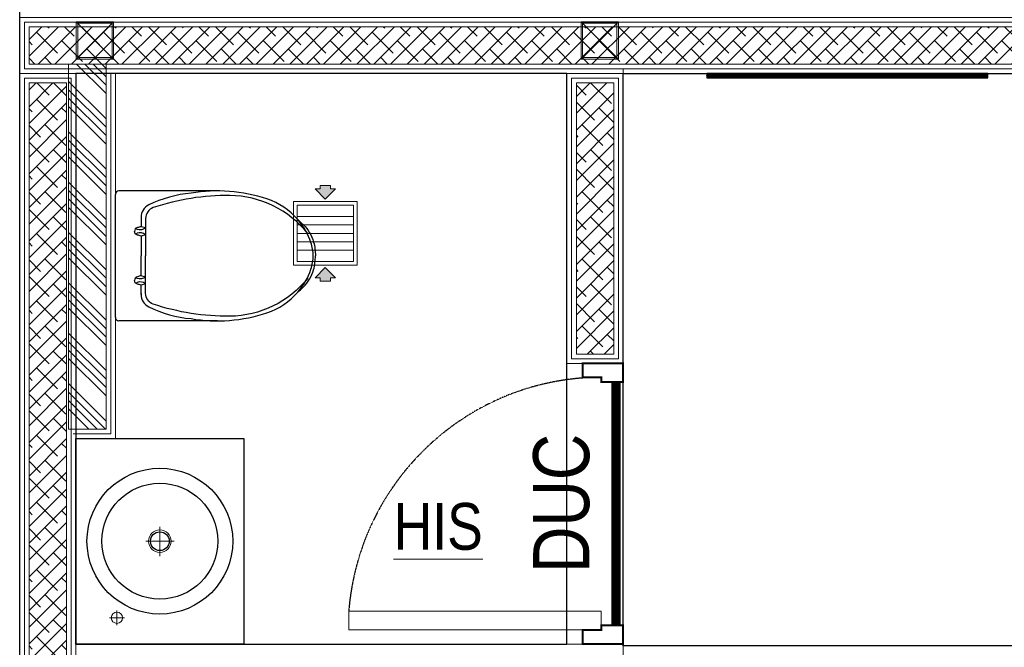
# Model space of a CAD drawing. Header units: millimetres. Extents: x -106827 to 92813, y -35754 to 7831.
# Tile 52 of 160: x -56149 to -53515, y -18326 to -16648. Entities that reach past the tile are written whole.
import ezdxf
from ezdxf.xclip import XClip

# ---------------------------------------------------------------- set-up
doc = ezdxf.new("R2010")
doc.units = ezdxf.units.MM
doc.header["$XCLIPFRAME"] = 2
doc.linetypes.add('General Arrangement Plan$1$HIDDEN', pattern=[0.375, 0.25, -0.125])
doc.layers.add('2020 HVAC EX.GRILLE & OPENING', color=7, linetype='Continuous', lineweight=15, true_color=0xfa0000)
doc.layers.add('General Arrangement Plan$1$MS', color=7, linetype='Continuous', lineweight=0, true_color=0x3c5977)
for name, color, linetype, lineweight in [('2020 HVAC TOILET DUCT TEXT', 210, 'Continuous', 9), ('General Arrangement Plan$1$A-HATCH', 15, 'Continuous', 0), ('General Arrangement Plan$1$Finishes', 5, 'Continuous', 13), ('General Arrangement Plan$1$MEI- EXISTING WALLS', 1, 'Continuous', 15), ('General Arrangement Plan$1$TXT', 6, 'Continuous', 20), ('General Arrangement Plan$1$WALL NEW', 6, 'Continuous', 13)]:
    doc.layers.add(name, color=color, linetype=linetype, lineweight=lineweight)
for name, color, linetype in [('General Arrangement Plan$1$cad-block.com', 250, 'Continuous'), ('General Arrangement Plan$1$IDS-DOOR', 45, 'Continuous'), ('IFF-35 HEAVY', 100, 'Continuous')]:
    doc.layers.add(name, color=color, linetype=linetype)
doc.styles.add('General Arrangement Plan$1$Standard', font='ARIALN.TTF')
doc.styles.get("Standard").update_dxf_attribs({"font": 'ARIALN.TTF'})

# ---------------------------------------------------------------- blocks, each defined once
blk = doc.blocks.new('General Arrangement Plan$1$A$C08D46EED')
at = {"lineweight": 0}
for p, q in [((-523.2, 710.2), (-440.8, 609.6)), ((-1219.8, 140, 0), (-1137.4, 39.4))]:
    blk.add_line(p, q, dxfattribs=at)
at = {"linetype": 'Continuous', "lineweight": 0, "const_width": 6}
blk.add_lwpolyline([(-440.8, 609.6), (-523.2, 710.2), (-569.6, 672.2), (-525.3, 618), (-513.6, 627.5), (-475.6, 581.1)], close=True, dxfattribs=at)
blk.add_lwpolyline([(-440.8, 609.6), (-523.2, 710.2), (-569.6, 672.2), (-525.3, 618), (-513.6, 627.5), (-475.6, 581.1)], close=True, dxfattribs=at)
at = {"lineweight": 0}
blk.add_lwpolyline([(-513.6, 627.5), (-560.1, 589.5), (-46.4, -38), (0, 0)], close=True, dxfattribs=at)
blk.add_lwpolyline([(-513.6, 627.5), (-560.1, 589.5), (-46.4, -38), (0, 0)], close=True, dxfattribs=at)
at = {"linetype": 'Continuous', "lineweight": 0, "const_width": 6, "elevation": 0}
blk.add_lwpolyline([(-1138.2, 38.8), (-1220.6, 139.4), (-1174.1, 177.4), (-1129.8, 123.2), (-1141.4, 113.7), (-1103.4, 67.3)], close=True, dxfattribs=at)
blk.add_lwpolyline([(-1138.2, 38.8), (-1220.6, 139.4), (-1174.1, 177.4), (-1129.8, 123.2), (-1141.4, 113.7), (-1103.4, 67.3)], close=True, dxfattribs=at)
at = {"color": 8, "linetype": 'General Arrangement Plan$1$HIDDEN', "ltscale": 0.025}
blk.add_arc((-511.6, 632, 0), 815.6, 219.45, 304.7707, dxfattribs=at)
blk = doc.blocks.new('General Arrangement Plan$1$toilet 5_top view_cad-block.com')
at = {"color": 7}
for points in [[(-171.9, 0), (171.9, 0)], [(-181.9, -285.5), (-181.9, -10)], [(181.9, -285.5), (181.9, -10)], [(-107.8, -72.1), (-81.7, -72.5)], [(-78.1, -84.4), (-81.7, -72.5)], [(-59.2, -84.4), (-55.6, -72.5)], [(-55.6, -72.5), (0, -72.5)], [(55.6, -72.5), (0, -72.5)], [(59.2, -84.4), (55.6, -72.5)], [(78.1, -84.4), (81.7, -72.5)], [(107.8, -72.1), (81.7, -72.5)]]:
    blk.add_lwpolyline(points, dxfattribs=at)
for points in [[(-81.7, -72.5, 0.000902), (-79.1, -61.6, -0.347242), (-68.7, -53.4)], [(-55.6, -72.5, -0.000902), (-58.2, -61.6, 0.347242), (-68.7, -53.4)], [(55.6, -72.5, 0.000902), (58.2, -61.6, -0.347242), (68.7, -53.4)], [(81.7, -72.5, -0.000902), (79.1, -61.6, 0.347242), (68.7, -53.4)], [(-105.3, -72.1), (-107.8, -72.1, 0.290717), (-142.6, -93.4, 0.092282), (-175.7, -212, 0.123133), (-159.3, -424.5, 0.135146), (-101.5, -510.7, 0.083289)], [(-78.1, -84.4, 0.244892), (-74.1, -60.9, 0.378206), (-78.1, -58.9, -0.178567)], [(-59.2, -84.4, -0.244892), (-63.2, -60.9, -0.378206), (-59.3, -58.9, 0.178567)], [(59.2, -84.4, 0.244892), (63.2, -60.9, 0.378206), (59.3, -58.9, -0.178567)], [(78.1, -84.4, -0.244892), (74.1, -60.9, -0.378206), (78.1, -58.9, 0.178567)], [(101.5, -510.7, 0.135146), (159.3, -424.5, 0.123133), (175.7, -212, 0.092282), (142.6, -93.4, 0.290717), (107.8, -72.1)], [(-62.2, -538.4, -0.226694), (-169, -320.8, -0.083906), (-135, -106.2, -0.3229), (-104.6, -84.4), (0, -84.4)], [(62.2, -538.4, 0.226694), (169, -320.8, 0.083906), (135, -106.2, 0.3229), (104.6, -84.4), (0, -84.4)], [(-101.5, -510.7, 0.095376), (-37.4, -547.5, 0.083289), (0, -553.7, 0.083289), (37.4, -547.5, 0.095376), (101.5, -510.7, 0.123133)], [(-101.5, -510.7, 0.016905), (-87.4, -526.1, 0.130768), (-38.7, -554.9, 0.071655), (0, -560, 0.449001)], [(101.5, -510.7, -0.016905), (87.4, -526.1, -0.130768), (38.7, -554.9, -0.071655), (0, -560, -0.449001)]]:
    blk.add_lwpolyline(points, format="xyb", dxfattribs=at)
for centre, start, end in [((171.9, -10), 0, 90), ((-171.9, -10), 90, 180)]:
    blk.add_arc(centre, 10, start, end, dxfattribs=at)
blk = doc.blocks.new('General Arrangement Plan$1$Waschtisch - Konsole LOOP 550x450 D390')
at = {"lineweight": 25}
for p, q in [((-550, -450), (-550, 0)), ((-550, 0), (0, 0)), ((0, 0), (0, -450)), ((0, -450), (-550, -450))]:
    blk.add_line(p, q, dxfattribs=at)
at = {"lineweight": 5}
for p, q in [((-480, -130.1), (-480, -90.2)), ((-499.4, -110), (-460.4, -110)), ((-275, -263), (-275, -187.1)), ((-315.5, -225), (-236.5, -225))]:
    blk.add_line(p, q, dxfattribs=at)
at = {"lineweight": 25}
for radius in [195, 155, 25]:
    blk.add_circle((-275, -225), radius, dxfattribs=at)
at = {"lineweight": 5}
for centre, radius in [((-480, -110), 15), ((-275, -225), 30)]:
    blk.add_circle(centre, radius, dxfattribs=at)
blk = doc.blocks.new('General Arrangement Plan$1$A$C0642dd72')
at = {"layer": 'General Arrangement Plan$1$MS', "ltscale": 10}
for p, q in [((0, 11925.6), (100, 12025.6)), ((100, 11925.6), (0, 12025.6)), ((1350.1, 11925.6), (1450.1, 12025.6)), ((1450.1, 11925.6), (1350.1, 12025.6))]:
    blk.add_line(p, q, dxfattribs=at)
for points in [[(0, 11925.6), (100, 11925.6), (100, 12025.6), (0, 12025.6)], [(4, 11929.6), (96, 11929.6), (96, 12021.6), (4, 12021.6)], [(1350.1, 11925.6), (1450.1, 11925.6), (1450.1, 12025.6), (1350.1, 12025.6)], [(1354.1, 11929.6), (1446.1, 11929.6), (1446.1, 12021.6), (1354.1, 12021.6)]]:
    blk.add_lwpolyline(points, close=True, dxfattribs=at)
blk = doc.blocks.new('General Arrangement Plan')
at = {"true_color": 0x2776bb}
h = blk.add_hatch(dxfattribs=at)
h.set_pattern_fill('ANSI32', color=152, scale=0.071)
h.set_pattern_definition([(45, (-452527.3337, -111109.34106), (-0.4781986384, 0.4781986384), []), (45, (-452527.0149, -111109.34106), (-0.4781986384, 0.4781986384), [])])
h.paths.add_polyline_path([(2638.9, 12911.2), (1887.1, 12911.2), (1887.1, 12899.8), (2638.9, 12899.8)])
at = {"layer": 'General Arrangement Plan$1$A-HATCH', "lineweight": -2, "true_color": 0x939598}
h = blk.add_hatch(dxfattribs=at)
h.set_pattern_fill('ANSI38', color=252, scale=10, angle=180)
h.paths.add_polyline_path([(74.3, 13036.2), (3075.4, 13036.2), (3075.4, 12936.2), (74.3, 12936.2)])
h = blk.add_hatch(dxfattribs=at)
h.set_pattern_fill('ANSI34', color=252, scale=5, angle=90)
h.set_pattern_definition([(135, (13302.88, 8630.57), (-67.3519, -67.3519), []), (135, (13302.88, 8653.02), (-67.3519, -67.3519), []), (135, (13302.88, 8675.47), (-67.3519, -67.3519), []), (135, (13302.88, 8697.92), (-67.3519, -67.3519), [])])
h.paths.add_polyline_path([(180.3, 12936.2), (180.3, 11960.3), (280.3, 11960.3), (280.3, 12936.2)])
h = blk.add_hatch(dxfattribs=at)
h.set_pattern_fill('ANSI38', color=252, scale=10, angle=180)
h.paths.add_polyline_path([(174.3, 12886.2), (174.3, 11260.3), (74.3, 11260.3), (74.3, 12886.2)])
h = blk.add_hatch(dxfattribs=at)
h.set_pattern_fill('ANSI38', color=252, scale=10, angle=180)
h.paths.add_polyline_path([(1638.3, 12160.3), (1638.3, 12886.2), (1538.3, 12886.2), (1538.3, 12160.3)])
at = {"color": 152, "true_color": 0x2776bb}
blk.add_lwpolyline([(2638.9, 12911.2), (1887.1, 12911.2), (1887.1, 12899.8), (2638.9, 12899.8), (2638.9, 12911.2)], close=True, dxfattribs=at)
at = {"layer": 'General Arrangement Plan$1$Finishes'}
for points in [[(49.3, 13061.2), (3100.4, 13061.2), (3100.4, 12911.2), (49.3, 12911.2)], [(199.3, 12911.2), (199.3, 11235.3), (49.3, 11235.3), (49.3, 12911.2)], [(1663.3, 12135.3), (1663.3, 12911.2), (1513.3, 12911.2), (1513.3, 12135.3)], [(1663.3, 11235.3), (199.3, 11235.3), (199.3, 11385.3), (1663.3, 11385.3)]]:
    blk.add_lwpolyline(points, close=True, dxfattribs=at)
blk.add_lwpolyline([(205.3, 11935.3), (305.3, 11935.3), (305.3, 12911.2)], dxfattribs=at)
at = {"layer": 'General Arrangement Plan$1$MEI- EXISTING WALLS', "color": 252, "true_color": 0x939598}
blk.add_line((1663.3, 12160.4), (1663.3, 12923.7), dxfattribs=at)
at = {"layer": 'General Arrangement Plan$1$WALL NEW'}
for points in [[(61.8, 13048.7), (3087.9, 13048.7), (3087.9, 12923.7), (61.8, 12923.7)], [(74.3, 13036.2), (3075.4, 13036.2), (3075.4, 12936.2), (74.3, 12936.2)], [(180.3, 12936.2), (180.3, 11960.3), (280.3, 11960.3), (280.3, 12936.2)], [(186.8, 12898.7), (186.8, 11247.8), (61.8, 11247.8), (61.8, 12898.7)], [(174.3, 12886.2), (174.3, 11260.3), (74.3, 11260.3), (74.3, 12886.2)], [(1650.8, 12147.8), (1650.8, 12898.7), (1525.8, 12898.7), (1525.8, 12147.8)], [(1638.3, 12160.3), (1638.3, 12886.2), (1538.3, 12886.2), (1538.3, 12160.3)]]:
    blk.add_lwpolyline(points, close=True, dxfattribs=at)
blk.add_lwpolyline([(192.8, 11947.8), (292.8, 11947.8), (292.8, 12911.2)], dxfattribs=at)
at = {"layer": 'General Arrangement Plan$1$cad-block.com', "xscale": 0.9553454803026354, "yscale": 0.9553454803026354, "zscale": 0.9553454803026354, "rotation": 90}
blk.add_blockref('General Arrangement Plan$1$toilet 5_top view_cad-block.com', (305.3, 12423.3), dxfattribs=at)
at = {"layer": 'General Arrangement Plan$1$cad-block.com', "rotation": 90.00000000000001}
blk.add_blockref('General Arrangement Plan$1$Waschtisch - Konsole LOOP 550x450 D390', (199.3, 11935.3), dxfattribs=at)
at = {"layer": 'General Arrangement Plan$1$IDS-DOOR', "color": 1, "zscale": 0.8330996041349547}
for p, xscale, yscale, rotation in [((929.4, 11422.8), 0.8330996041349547, 0.8330996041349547, 230.6991735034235), ((3597.3, 11422.8), -0.8330996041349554, 0.8330996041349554, 129.3008264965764)]:
    blk.add_blockref('General Arrangement Plan$1$A$C08D46EED', p, dxfattribs=dict(at, xscale=xscale, yscale=yscale, rotation=rotation))
at = {"layer": 'General Arrangement Plan$1$MS', "ltscale": 10}
blk.add_blockref('General Arrangement Plan$1$A$C0642dd72', (200.7, 1023.9), dxfattribs=at)
at = {"layer": 'General Arrangement Plan$1$TXT', "insert": (1168.8, 11699), "char_height": 125, "width": 2265.161, "attachment_point": 5, "style": 'General Arrangement Plan$1$Standard'}
blk.add_mtext('{\\LHIS }', dxfattribs=at)
blk = doc.blocks.new('A$C133A045D')
at = {"layer": '2020 HVAC EX.GRILLE & OPENING'}
for points in [[(65.8, 152.4), (16.6, 201.3), (16.6, 177), (0, 177), (0, 152.4), (0, 127.9), (16.6, 127.9), (16.6, 103.5)], [(392.1, 152.4), (441.3, 201.3), (441.3, 177), (457.9, 177), (457.9, 152.4), (457.9, 127.9), (441.3, 127.9), (441.3, 103.5)]]:
    blk.add_hatch(color=8, dxfattribs=at).paths.add_polyline_path(points)
at = {"layer": '2020 HVAC EX.GRILLE & OPENING', "color": 9}
for p, q in [((148.5, 18.2), (148.5, 286.6)), ((188.7, 18.2), (188.7, 286.6)), ((229, 18.2), (229, 286.6)), ((269.2, 18.2), (269.2, 286.6)), ((309.5, 18.2), (309.5, 286.6))]:
    blk.add_line(p, q, dxfattribs=at)
at = {"layer": '2020 HVAC EX.GRILLE & OPENING'}
for p, q in [((16.6, 177), (16.6, 201.3)), ((16.6, 201.3), (65.8, 152.4)), ((441.3, 201.3), (392.1, 152.4)), ((441.3, 177), (441.3, 201.3)), ((0, 152.4), (0, 177)), ((0, 177), (16.6, 177)), ((0, 152.4), (0, 127.9)), ((16.6, 103.5), (65.8, 152.4)), ((441.3, 103.5), (392.1, 152.4)), ((457.9, 177), (441.3, 177)), ((457.9, 152.4), (457.9, 177)), ((457.9, 152.4), (457.9, 127.9)), ((0, 127.9), (16.6, 127.9)), ((16.6, 127.9), (16.6, 103.5)), ((457.9, 127.9), (441.3, 127.9)), ((441.3, 127.9), (441.3, 103.5))]:
    blk.add_line(p, q, dxfattribs=at)
for points in [[(381.4, 304.9), (76.5, 304.9), (76.5, 0), (381.4, 0)], [(363.2, 286.6), (94.8, 286.6), (94.8, 18.2), (363.2, 18.2)]]:
    blk.add_lwpolyline(points, close=True, dxfattribs=at)

msp = doc.modelspace()

# ---------------------------------------------------------------- block references
at = {"color": 7}
ref = msp.add_blockref('General Arrangement Plan', (-56198.2, -29702.5), dxfattribs=at)
XClip(ref).set_block_clipping_path([(48.7190010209, -107.5186207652), (15251.6043912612, 15253.5715002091)])

# ---------------------------------------------------------------- next in the draw order: linework, layer by layer
at = {"layer": '2020 HVAC TOILET DUCT TEXT', "linetype": 'Continuous', "const_width": 25}
msp.add_lwpolyline([(-54553.6, -18267.2), (-54553.6, -17616.3)], dxfattribs=at)
at = {"layer": 'IFF-35 HEAVY', "ltscale": 100}
for points in [[(-55998.9, -18317.2), (-54684.9, -18317.2), (-54684.9, -16791.3), (-55998.9, -16791.3)], [(-54534.9, -16791.3), (-53334.9, -16791.3), (-53334.9, -18322.4), (-54534.9, -18322.4)]]:
    msp.add_lwpolyline(points, close=True, dxfattribs=at)

# ---------------------------------------------------------------- next in the draw order: block references
at = {"layer": '2020 HVAC EX.GRILLE & OPENING', "ltscale": 15, "xscale": -0.5593344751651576, "yscale": 0.5593344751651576, "zscale": 0.5593344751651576, "rotation": 89.99999999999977}
msp.add_blockref('A$C133A045D', (-55246.1, -17090.9), dxfattribs=at)

# ---------------------------------------------------------------- next in the draw order: texts
at = {"layer": '2020 HVAC TOILET DUCT TEXT', "linetype": 'Continuous'}
msp.add_text('DUC', height=150, rotation=90, dxfattribs=at).set_placement((-54625.4, -18127.1))

doc.saveas('drawing.dxf')
